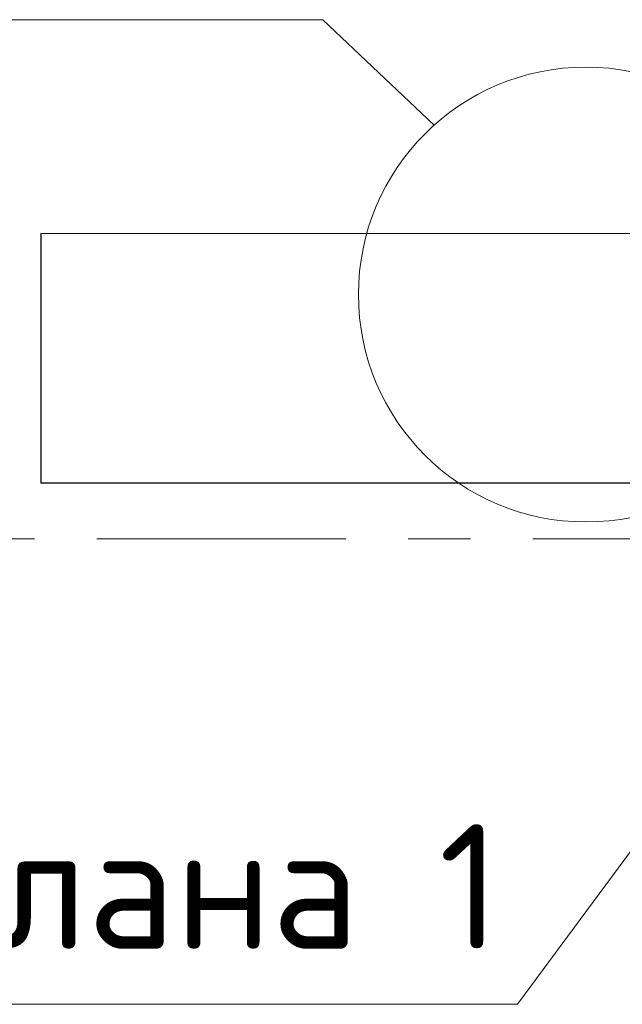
# Model space of a CAD drawing. Header units: metres. Extents: x -38 to 93, y -15 to 21.
# Tile 44 of 256: x 17.546 to 18.514, y 8.253 to 9.834. Entities that reach past the tile are written whole.
import ezdxf

# ---------------------------------------------------------------- set-up
doc = ezdxf.new("R2010")
doc.units = ezdxf.units.M
doc.linetypes.add('______11', pattern=[0.5, 0.4, -0.05, 0, -0.05])
doc.linetypes.add('______5', pattern=[1.1, 0.8, -0.1, 0.1, -0.1])
for name, color, linetype, lineweight in [('XR$1$Осевая линия (1)', 7, '______5', 13), ('XR$4$Общий слой (1)_1', 7, 'Continuous', 13), ('XR$4$Перекрытие (1)', 7, 'Continuous', 35), ('XR$4$Текст_ общее_1', 7, 'Continuous', 13)]:
    doc.layers.add(name, color=color, linetype=linetype, lineweight=lineweight)
doc.styles.add('ISOCPEUR', font='txt')

msp = doc.modelspace()

# ---------------------------------------------------------------- linework, layer by layer
at = {"layer": 'XR$1$Осевая линия (1)', "color": 253, "linetype": '______11', "lineweight": 13, "true_color": 0xa0a0a0, "transparency": 33554687}
msp.add_line((-2.63, 9), (62.6, 9), dxfattribs=at)
at = {"layer": 'XR$4$Общий слой (1)_1', "color": 7, "linetype": 'Continuous', "lineweight": 13, "transparency": 33554687}
msp.add_lwpolyline([(18.2116, 9.6644), (18.033, 9.8336), (16.893, 9.8336)], dxfattribs=at)
msp.add_circle((18.4552, 9.3923), 0.3652, dxfattribs=at)
at = {"layer": 'XR$4$Перекрытие (1)', "color": 7, "linetype": 'Continuous', "lineweight": 25, "transparency": 33554687}
for p, q in [((18.88, 9.4902), (17.58, 9.49)), ((17.58, 9.49), (17.5801, 9.09)), ((17.5801, 9.09), (18.8801, 9.0902))]:
    msp.add_line(p, q, dxfattribs=at)
at = {"layer": 'XR$4$Текст_ общее_1', "color": 7, "linetype": 'Continuous', "lineweight": 13, "transparency": 33554687}
msp.add_lwpolyline([(18.69, 8.7182), (18.3455, 8.2525), (16.6355, 8.2525)], dxfattribs=at)

# ---------------------------------------------------------------- texts
at = {"layer": 'XR$4$Текст_ общее_1', "color": 7, "linetype": 'Continuous', "lineweight": 13, "transparency": 33554687, "insert": (17.5255, 8.4259), "char_height": 0.2, "width": 1.695238, "attachment_point": 5, "style": 'ISOCPEUR'}
msp.add_mtext('\\A1;{\\fISOCPEUR|i0|b0;\\H0.200000;\\W1.000000;\\C7;дет. плана 1}\\P', dxfattribs=at)

doc.saveas('drawing.dxf')
